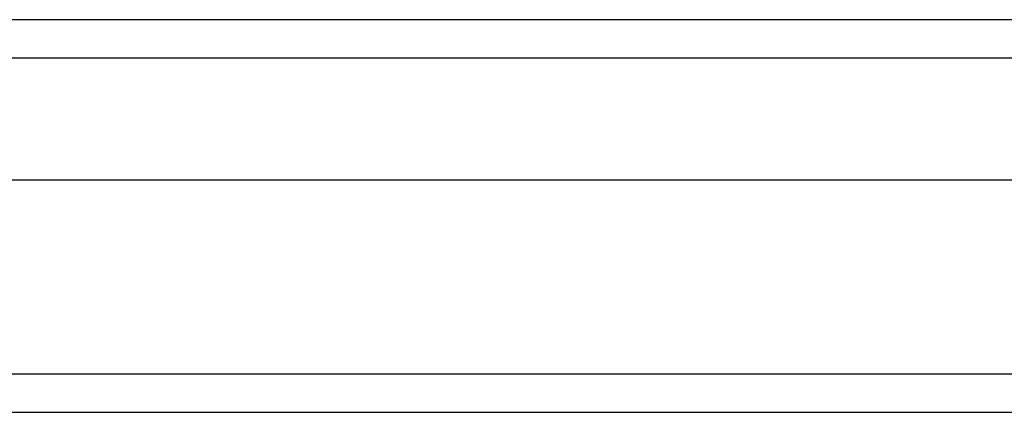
# Model space of a CAD drawing. Header units: inches. Extents: x 0 to 192, y -11 to 125.
# Tile 9 of 66: x 84.995 to 87.032, y 54.502 to 55.314. Entities that reach past the tile are written whole.
import ezdxf

# ---------------------------------------------------------------- set-up
doc = ezdxf.new("R2010")
doc.units = ezdxf.units.IN
doc.header["$LTSCALE"] = 11.537764
doc.header["$MEASUREMENT"] = 0
doc.layers.add('Visible Edges(ANSI)', color=7, linetype='Continuous', lineweight=25)
doc.layers.add('Visible Tangent Edges(ANSI)', color=7, linetype='Continuous', lineweight=25)

msp = doc.modelspace()

# ---------------------------------------------------------------- linework, layer by layer
at = {"layer": 'Visible Edges(ANSI)'}
for p, q in [((104.61688, 55.31351), (83.80028, 55.31351)), ((104.71976, 54.98135), (83.69741, 54.98135)), ((83.03801, 54.50155), (105.37916, 54.50155))]:
    msp.add_line(p, q, dxfattribs=at)
at = {"layer": 'Visible Tangent Edges(ANSI)'}
for p, q in [((83.69248, 55.23477), (104.72469, 55.23477)), ((105.37916, 54.5803), (83.11675, 54.5803))]:
    msp.add_line(p, q, dxfattribs=at)

doc.saveas('drawing.dxf')
